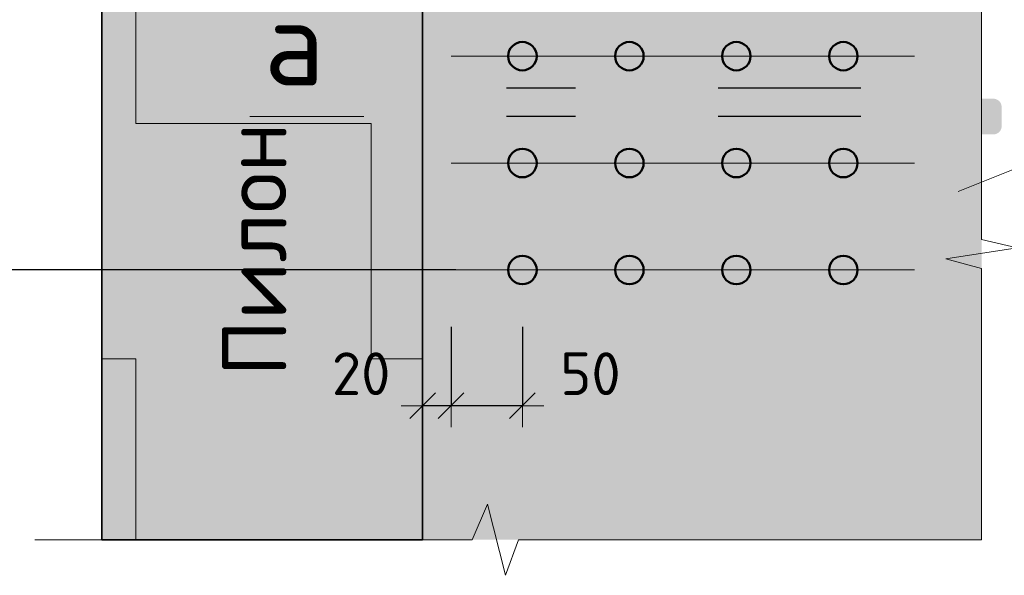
# Model space of a CAD drawing. Header units: metres. Extents: x -38 to 97, y -15 to 21.
# Tile 192 of 256: x 74.664 to 75.354, y 1.498 to 1.888. Entities that reach past the tile are written whole.
import ezdxf

# ---------------------------------------------------------------- set-up
doc = ezdxf.new("R2010")
doc.units = ezdxf.units.M
doc.header["$PDMODE"] = 65
doc.linetypes.add('______2', pattern=[0.0405, 0.03, -0.0105])
for name, color, linetype in [('XR$3$_3705', 7, 'Continuous'), ('XR$4$_3705', 7, 'Continuous'), ('XR$5$_3705', 7, 'Continuous')]:
    doc.layers.add(name, color=color, linetype=linetype)
for name, color, linetype, lineweight in [('XR$3$ВК__отв в полу 1-2 эт', 220, 'Continuous', 25), ('XR$3$Размерная линия (1)', 7, 'Continuous', 13), ('XR$4$ВК__отв в полу 1-2 эт', 220, 'Continuous', 25), ('XR$4$Размерная линия (1)', 7, 'Continuous', 13), ('XR$5$ВК__отв в полу 1-2 эт', 220, 'Continuous', 25), ('XR$5$Размерная линия (1)', 7, 'Continuous', 13)]:
    doc.layers.add(name, color=color, linetype=linetype, lineweight=lineweight)
doc.styles.add('ISOCPEUR', font='txt')
doc.dimstyles.new('DIMSTYLE_23', dxfattribs={"dimtxt": 0.03, "dimasz": 0.03, "dimexe": 0, "dimexo": 0, "dimgap": 0.015, "dimtad": 2, "dimdec": 0, "dimlfac": 1000, "dimrnd": 5, "dimzin": 12, "dimdsep": 46, "dimtxsty": 'ISOCPEUR', "dimblk1": 'ALL_ML_STRICH', "dimblk2": 'ALL_ML_STRICH', "dimsah": 1, "dimcen": 0, "dimclrd": 7, "dimclre": 256, "dimclrt": 7, "dimadec": 0, "dimazin": 0, "dimtfac": 1, "dimtdec": 0, "dimtix": 1, "dimtmove": 2, "dimatfit": 3, "dimfxl": 0, "dimtvp": 1.2, "dimtzin": 0, "dimlwd": 0, "dimlwe": -3, "dimarcsym": 0})
doc.dimstyles.new('DIMSTYLE_24', dxfattribs={"dimtxt": 0.03, "dimasz": 0.03, "dimexe": 0, "dimexo": 0, "dimgap": 0.015, "dimtad": 2, "dimdec": 0, "dimlfac": 1000, "dimrnd": 5, "dimzin": 12, "dimdsep": 46, "dimtxsty": 'ISOCPEUR', "dimblk1": 'ALL_ML_STRICH', "dimblk2": 'ALL_ML_STRICH', "dimsah": 1, "dimcen": 0, "dimclrd": 7, "dimclre": 256, "dimclrt": 7, "dimadec": 0, "dimazin": 0, "dimtfac": 1, "dimtdec": 0, "dimtix": 1, "dimtmove": 2, "dimatfit": 3, "dimfxl": 0, "dimtzin": 0, "dimlwd": 0, "dimlwe": -3, "dimarcsym": 0})
pattern_1 = [(0, (0.33, 0.33), (0.165, 0.165), [0.165, -0.165]), (90, (0.33, 0.33), (-0.165, 0.165), [0.165, -0.165])]

# ---------------------------------------------------------------- blocks, each defined once
blk = doc.blocks.new('ЭЛЕМЕНТ_УЗОРА_8')
at = {"color": 7, "linetype": 'Continuous', "lineweight": 13, "transparency": 33554687}
for p, q in [((74.67422, 1.5232), (74.67422, 1.5232)), ((75.33822, 1.5232), (75.33822, 1.5232))]:
    blk.add_line(p, q, dxfattribs=at)
for points in [[(75.33822, 1.9352), (75.33822, 1.73373), (75.36322, 1.72796), (75.31322, 1.72014), (75.33822, 1.71354), (75.33822, 1.5232), (75.33822, 1.5232)], [(75.33822, 1.5232), (75.01352, 1.5232), (75.00423, 1.4982), (74.99161, 1.5482), (74.98099, 1.5232), (74.67422, 1.5232)]]:
    blk.add_lwpolyline(points, dxfattribs=at)
blk = doc.blocks.new('ALL_ML_STRICH')
at = {"color": 0, "linetype": 'ByBlock', "lineweight": -2}
for p, q in [((0, -0.5), (0, 0.5)), ((-0.3, -0.3), (0.3, 0.3)), ((-1, 0), (0.5, 0))]:
    blk.add_line(p, q, dxfattribs=at)
blk = doc.blocks.new('*D196')
at = {"layer": 'DEFPOINTS', "color": 7, "linetype": 'Continuous', "lineweight": 13, "transparency": 33554687}
for p in [(74.96622, 1.69243), (75.01622, 1.69243), (75.01622, 1.61713)]:
    blk.add_point(p, dxfattribs=at)
at = {"layer": 'XR$3$Размерная линия (1)', "color": 9, "linetype": 'Continuous', "lineweight": -2, "true_color": 0xc7c7c7, "transparency": 33554687}
for p, q in [((74.96622, 1.67243), (74.96622, 1.61713)), ((75.01622, 1.67243), (75.01622, 1.61713))]:
    blk.add_line(p, q, dxfattribs=at)
at = {"layer": 'XR$3$Размерная линия (1)', "color": 7, "linetype": 'Continuous', "lineweight": -2, "transparency": 33554687}
blk.add_line((75.01622, 1.61713), (74.96622, 1.61713), dxfattribs=at)
at = {"layer": 'XR$3$Размерная линия (1)', "color": 7, "linetype": 'Continuous', "lineweight": 13, "transparency": 33554687, "xscale": 0.03, "yscale": 0.03, "zscale": 0.03}
for p, rotation in [((74.96622, 1.61713), 180), ((75.01622, 1.61713), 360)]:
    blk.add_blockref('ALL_ML_STRICH', p, dxfattribs=dict(at, rotation=rotation))
at = {"layer": 'XR$3$Размерная линия (1)', "color": 7, "linetype": 'Continuous', "lineweight": 13, "transparency": 33554687, "insert": (75.06392, 1.63965), "char_height": 0.03, "width": 0.06, "attachment_point": 5, "style": 'ISOCPEUR'}
blk.add_mtext('\\A1;{50}', dxfattribs=at)
blk = doc.blocks.new('*D197')
at = {"layer": 'DEFPOINTS', "color": 7, "linetype": 'Continuous', "lineweight": 13, "transparency": 33554687}
for p in [(74.96622, 1.69243), (74.94622, 1.6268), (74.96622, 1.61713)]:
    blk.add_point(p, dxfattribs=at)
at = {"layer": 'XR$3$Размерная линия (1)', "color": 9, "linetype": 'Continuous', "lineweight": -2, "true_color": 0xc7c7c7, "transparency": 33554687}
for p, q in [((74.96622, 1.67243), (74.96622, 1.61713)), ((74.94622, 1.61713), (74.94622, 1.61713))]:
    blk.add_line(p, q, dxfattribs=at)
at = {"layer": 'XR$3$Размерная линия (1)', "color": 7, "linetype": 'Continuous', "lineweight": -2, "transparency": 33554687}
blk.add_line((74.96622, 1.61713), (74.94622, 1.61713), dxfattribs=at)
at = {"layer": 'XR$3$Размерная линия (1)', "color": 7, "linetype": 'Continuous', "lineweight": 13, "transparency": 33554687, "xscale": 0.03, "yscale": 0.03, "zscale": 0.03}
for p, rotation in [((74.94622, 1.61713), 180), ((74.96622, 1.61713), 360)]:
    blk.add_blockref('ALL_ML_STRICH', p, dxfattribs=dict(at, rotation=rotation))
at = {"layer": 'XR$3$Размерная линия (1)', "color": 7, "linetype": 'Continuous', "lineweight": 13, "transparency": 33554687, "insert": (74.90313, 1.63964), "char_height": 0.03, "width": 0.06, "attachment_point": 5, "style": 'ISOCPEUR'}
blk.add_mtext('\\A1;{20}', dxfattribs=at)
blk = doc.blocks.new('*D219')
at = {"layer": 'DEFPOINTS', "color": 7, "linetype": 'Continuous', "lineweight": 13, "transparency": 33554687}
for p in [(74.98737, 1.93743), (74.59297, 1.71243), (74.98957, 1.71243)]:
    blk.add_point(p, dxfattribs=at)
at = {"layer": 'XR$3$Размерная линия (1)', "color": 9, "linetype": 'Continuous', "lineweight": -2, "true_color": 0xc7c7c7, "transparency": 33554687}
for p, q in [((74.96737, 1.93743), (74.59297, 1.93743)), ((74.96957, 1.71243), (74.59297, 1.71243))]:
    blk.add_line(p, q, dxfattribs=at)
at = {"layer": 'XR$3$Размерная линия (1)', "color": 7, "linetype": 'Continuous', "lineweight": -2, "transparency": 33554687}
blk.add_line((74.59297, 1.71243), (74.59297, 1.93743), dxfattribs=at)
at = {"layer": 'XR$3$Размерная линия (1)', "color": 7, "linetype": 'Continuous', "lineweight": 13, "transparency": 33554687, "xscale": 0.03, "yscale": 0.03, "zscale": 0.03}
for p, rotation in [((74.59297, 1.93743), 90), ((74.59297, 1.71243), 270)]:
    blk.add_blockref('ALL_ML_STRICH', p, dxfattribs=dict(at, rotation=rotation))
at = {"layer": 'XR$3$Размерная линия (1)', "color": 7, "linetype": 'Continuous', "lineweight": 13, "transparency": 33554687, "insert": (74.55547, 1.74243), "char_height": 0.03, "width": 0.0015, "attachment_point": 1, "rotation": 90, "line_spacing_factor": 0.60241, "style": 'ISOCPEUR'}
blk.add_mtext('75х3=225', dxfattribs=at)
blk = doc.blocks.new('ЭЛЕМЕНТ_УЗОРА_21')
at = {"color": 7, "linetype": 'Continuous', "lineweight": 13, "transparency": 33554687}
for p, q in [((74.67422, 1.5232), (74.67422, 1.5232)), ((75.33822, 1.5232), (75.33822, 1.5232))]:
    blk.add_line(p, q, dxfattribs=at)
for points in [[(75.33822, 1.9352), (75.33822, 1.73373), (75.36322, 1.72796), (75.31322, 1.72014), (75.33822, 1.71354), (75.33822, 1.5232), (75.33822, 1.5232)], [(75.33822, 1.5232), (75.01352, 1.5232), (75.00423, 1.4982), (74.99161, 1.5482), (74.98099, 1.5232), (74.67422, 1.5232)]]:
    blk.add_lwpolyline(points, dxfattribs=at)
blk = doc.blocks.new('*D469')
at = {"layer": 'DEFPOINTS', "color": 7, "linetype": 'Continuous', "lineweight": 13, "transparency": 33554687}
for p in [(74.96622, 1.69243), (75.01622, 1.69243), (75.01622, 1.61713)]:
    blk.add_point(p, dxfattribs=at)
at = {"layer": 'XR$4$Размерная линия (1)', "color": 9, "linetype": 'Continuous', "lineweight": -2, "true_color": 0xc7c7c7, "transparency": 33554687}
for p, q in [((74.96622, 1.67243), (74.96622, 1.61713)), ((75.01622, 1.67243), (75.01622, 1.61713))]:
    blk.add_line(p, q, dxfattribs=at)
at = {"layer": 'XR$4$Размерная линия (1)', "color": 7, "linetype": 'Continuous', "lineweight": -2, "transparency": 33554687}
blk.add_line((75.01622, 1.61713), (74.96622, 1.61713), dxfattribs=at)
at = {"layer": 'XR$4$Размерная линия (1)', "color": 7, "linetype": 'Continuous', "lineweight": 13, "transparency": 33554687, "xscale": 0.03, "yscale": 0.03, "zscale": 0.03}
for p, rotation in [((74.96622, 1.61713), 180), ((75.01622, 1.61713), 360)]:
    blk.add_blockref('ALL_ML_STRICH', p, dxfattribs=dict(at, rotation=rotation))
at = {"layer": 'XR$4$Размерная линия (1)', "color": 7, "linetype": 'Continuous', "lineweight": 13, "transparency": 33554687, "insert": (75.06392, 1.63965), "char_height": 0.03, "width": 0.06, "attachment_point": 5, "style": 'ISOCPEUR'}
blk.add_mtext('\\A1;{50}', dxfattribs=at)
blk = doc.blocks.new('*D470')
at = {"layer": 'DEFPOINTS', "color": 7, "linetype": 'Continuous', "lineweight": 13, "transparency": 33554687}
for p in [(74.96622, 1.69243), (74.94622, 1.6268), (74.96622, 1.61713)]:
    blk.add_point(p, dxfattribs=at)
at = {"layer": 'XR$4$Размерная линия (1)', "color": 9, "linetype": 'Continuous', "lineweight": -2, "true_color": 0xc7c7c7, "transparency": 33554687}
for p, q in [((74.96622, 1.67243), (74.96622, 1.61713)), ((74.94622, 1.61713), (74.94622, 1.61713))]:
    blk.add_line(p, q, dxfattribs=at)
at = {"layer": 'XR$4$Размерная линия (1)', "color": 7, "linetype": 'Continuous', "lineweight": -2, "transparency": 33554687}
blk.add_line((74.96622, 1.61713), (74.94622, 1.61713), dxfattribs=at)
at = {"layer": 'XR$4$Размерная линия (1)', "color": 7, "linetype": 'Continuous', "lineweight": 13, "transparency": 33554687, "xscale": 0.03, "yscale": 0.03, "zscale": 0.03}
for p, rotation in [((74.94622, 1.61713), 180), ((74.96622, 1.61713), 360)]:
    blk.add_blockref('ALL_ML_STRICH', p, dxfattribs=dict(at, rotation=rotation))
at = {"layer": 'XR$4$Размерная линия (1)', "color": 7, "linetype": 'Continuous', "lineweight": 13, "transparency": 33554687, "insert": (74.90313, 1.63964), "char_height": 0.03, "width": 0.06, "attachment_point": 5, "style": 'ISOCPEUR'}
blk.add_mtext('\\A1;{20}', dxfattribs=at)
blk = doc.blocks.new('*D483')
at = {"layer": 'DEFPOINTS', "color": 7, "linetype": 'Continuous', "lineweight": 13, "transparency": 33554687}
for p in [(74.98737, 1.93743), (74.59297, 1.71243), (74.98957, 1.71243)]:
    blk.add_point(p, dxfattribs=at)
at = {"layer": 'XR$4$Размерная линия (1)', "color": 9, "linetype": 'Continuous', "lineweight": -2, "true_color": 0xc7c7c7, "transparency": 33554687}
for p, q in [((74.96737, 1.93743), (74.59297, 1.93743)), ((74.96957, 1.71243), (74.59297, 1.71243))]:
    blk.add_line(p, q, dxfattribs=at)
at = {"layer": 'XR$4$Размерная линия (1)', "color": 7, "linetype": 'Continuous', "lineweight": -2, "transparency": 33554687}
blk.add_line((74.59297, 1.71243), (74.59297, 1.93743), dxfattribs=at)
at = {"layer": 'XR$4$Размерная линия (1)', "color": 7, "linetype": 'Continuous', "lineweight": 13, "transparency": 33554687, "xscale": 0.03, "yscale": 0.03, "zscale": 0.03}
for p, rotation in [((74.59297, 1.93743), 90), ((74.59297, 1.71243), 270)]:
    blk.add_blockref('ALL_ML_STRICH', p, dxfattribs=dict(at, rotation=rotation))
at = {"layer": 'XR$4$Размерная линия (1)', "color": 7, "linetype": 'Continuous', "lineweight": 13, "transparency": 33554687, "insert": (74.55547, 1.74243), "char_height": 0.03, "width": 0.0015, "attachment_point": 1, "rotation": 90, "line_spacing_factor": 0.60241, "style": 'ISOCPEUR'}
blk.add_mtext('75х3=225', dxfattribs=at)
blk = doc.blocks.new('ЭЛЕМЕНТ_УЗОРА_36')
at = {"color": 7, "linetype": 'Continuous', "lineweight": 13, "transparency": 33554687}
for p, q in [((74.67422, 1.5232), (74.67422, 1.5232)), ((75.33822, 1.5232), (75.33822, 1.5232))]:
    blk.add_line(p, q, dxfattribs=at)
for points in [[(75.33822, 1.9352), (75.33822, 1.73373), (75.36322, 1.72796), (75.31322, 1.72014), (75.33822, 1.71354), (75.33822, 1.5232), (75.33822, 1.5232)], [(75.33822, 1.5232), (75.01352, 1.5232), (75.00423, 1.4982), (74.99161, 1.5482), (74.98099, 1.5232), (74.67422, 1.5232)]]:
    blk.add_lwpolyline(points, dxfattribs=at)
blk = doc.blocks.new('*D842')
at = {"layer": 'DEFPOINTS', "color": 7, "linetype": 'Continuous', "lineweight": 13, "transparency": 33554687}
for p in [(74.96622, 1.69243), (75.01622, 1.69243), (75.01622, 1.61713)]:
    blk.add_point(p, dxfattribs=at)
at = {"layer": 'XR$5$Размерная линия (1)', "color": 9, "linetype": 'Continuous', "lineweight": -2, "true_color": 0xc7c7c7, "transparency": 33554687}
for p, q in [((74.96622, 1.67243), (74.96622, 1.61713)), ((75.01622, 1.67243), (75.01622, 1.61713))]:
    blk.add_line(p, q, dxfattribs=at)
at = {"layer": 'XR$5$Размерная линия (1)', "color": 7, "linetype": 'Continuous', "lineweight": -2, "transparency": 33554687}
blk.add_line((75.01622, 1.61713), (74.96622, 1.61713), dxfattribs=at)
at = {"layer": 'XR$5$Размерная линия (1)', "color": 7, "linetype": 'Continuous', "lineweight": 13, "transparency": 33554687, "xscale": 0.03, "yscale": 0.03, "zscale": 0.03}
for p, rotation in [((74.96622, 1.61713), 180), ((75.01622, 1.61713), 360)]:
    blk.add_blockref('ALL_ML_STRICH', p, dxfattribs=dict(at, rotation=rotation))
at = {"layer": 'XR$5$Размерная линия (1)', "color": 7, "linetype": 'Continuous', "lineweight": 13, "transparency": 33554687, "insert": (75.06392, 1.63965), "char_height": 0.03, "width": 0.06, "attachment_point": 5, "style": 'ISOCPEUR'}
blk.add_mtext('\\A1;{50}', dxfattribs=at)
blk = doc.blocks.new('*D843')
at = {"layer": 'DEFPOINTS', "color": 7, "linetype": 'Continuous', "lineweight": 13, "transparency": 33554687}
for p in [(74.96622, 1.69243), (74.94622, 1.6268), (74.96622, 1.61713)]:
    blk.add_point(p, dxfattribs=at)
at = {"layer": 'XR$5$Размерная линия (1)', "color": 9, "linetype": 'Continuous', "lineweight": -2, "true_color": 0xc7c7c7, "transparency": 33554687}
for p, q in [((74.96622, 1.67243), (74.96622, 1.61713)), ((74.94622, 1.61713), (74.94622, 1.61713))]:
    blk.add_line(p, q, dxfattribs=at)
at = {"layer": 'XR$5$Размерная линия (1)', "color": 7, "linetype": 'Continuous', "lineweight": -2, "transparency": 33554687}
blk.add_line((74.96622, 1.61713), (74.94622, 1.61713), dxfattribs=at)
at = {"layer": 'XR$5$Размерная линия (1)', "color": 7, "linetype": 'Continuous', "lineweight": 13, "transparency": 33554687, "xscale": 0.03, "yscale": 0.03, "zscale": 0.03}
for p, rotation in [((74.94622, 1.61713), 180), ((74.96622, 1.61713), 360)]:
    blk.add_blockref('ALL_ML_STRICH', p, dxfattribs=dict(at, rotation=rotation))
at = {"layer": 'XR$5$Размерная линия (1)', "color": 7, "linetype": 'Continuous', "lineweight": 13, "transparency": 33554687, "insert": (74.90313, 1.63964), "char_height": 0.03, "width": 0.06, "attachment_point": 5, "style": 'ISOCPEUR'}
blk.add_mtext('\\A1;{20}', dxfattribs=at)
blk = doc.blocks.new('*D844')
at = {"layer": 'DEFPOINTS', "color": 7, "linetype": 'Continuous', "lineweight": 13, "transparency": 33554687}
for p in [(74.98737, 1.93743), (74.59297, 1.71243), (74.98957, 1.71243)]:
    blk.add_point(p, dxfattribs=at)
at = {"layer": 'XR$5$Размерная линия (1)', "color": 9, "linetype": 'Continuous', "lineweight": -2, "true_color": 0xc7c7c7, "transparency": 33554687}
for p, q in [((74.96737, 1.93743), (74.59297, 1.93743)), ((74.96957, 1.71243), (74.59297, 1.71243))]:
    blk.add_line(p, q, dxfattribs=at)
at = {"layer": 'XR$5$Размерная линия (1)', "color": 7, "linetype": 'Continuous', "lineweight": -2, "transparency": 33554687}
blk.add_line((74.59297, 1.71243), (74.59297, 1.93743), dxfattribs=at)
at = {"layer": 'XR$5$Размерная линия (1)', "color": 7, "linetype": 'Continuous', "lineweight": 13, "transparency": 33554687, "xscale": 0.03, "yscale": 0.03, "zscale": 0.03}
for p, rotation in [((74.59297, 1.93743), 90), ((74.59297, 1.71243), 270)]:
    blk.add_blockref('ALL_ML_STRICH', p, dxfattribs=dict(at, rotation=rotation))
at = {"layer": 'XR$5$Размерная линия (1)', "color": 7, "linetype": 'Continuous', "lineweight": 13, "transparency": 33554687, "insert": (74.55547, 1.74243), "char_height": 0.03, "width": 0.0015, "attachment_point": 1, "rotation": 90, "line_spacing_factor": 0.60241, "style": 'ISOCPEUR'}
blk.add_mtext('75х3=225', dxfattribs=at)

msp = doc.modelspace()

# ---------------------------------------------------------------- hatches: boundary and pattern name
at = {"linetype": 'Continuous', "lineweight": 13, "true_color": 0xf0eae8, "transparency": 33554687}
msp.add_hatch(color=7, dxfattribs=at).paths.add_polyline_path([(75.33822, 2.3472), (74.72122, 2.3472), (74.72122, 1.5232), (75.33822, 1.5232)])
msp.add_hatch(color=7, dxfattribs=at).paths.add_polyline_path([(75.33822, 2.3472), (74.72122, 2.3472), (74.72122, 1.5232), (75.33822, 1.5232)])
msp.add_hatch(color=7, dxfattribs=at).paths.add_polyline_path([(75.33822, 2.3472), (74.72122, 2.3472), (74.72122, 1.5232), (75.33822, 1.5232)])
at = {"linetype": 'Continuous', "lineweight": 13, "transparency": 33554687}
h = msp.add_hatch(dxfattribs=at)
h.set_pattern_fill('____', scale=0.165, style=0, pattern_type=2)
h.set_pattern_definition(pattern_1)
h.paths.add_polyline_path([(74.72122, 1.5232), (74.94622, 1.5232), (74.94622, 1.9602), (74.72122, 1.9602)], flags=0)
h = msp.add_hatch(dxfattribs=at)
h.set_pattern_fill('____', scale=0.165, style=0, pattern_type=2)
h.set_pattern_definition(pattern_1)
h.paths.add_polyline_path([(74.72122, 1.5232), (74.94622, 1.5232), (74.94622, 1.9602), (74.72122, 1.9602)], flags=0)
h = msp.add_hatch(dxfattribs=at)
h.set_pattern_fill('____', scale=0.165, style=0, pattern_type=2)
h.set_pattern_definition(pattern_1)
h.paths.add_polyline_path([(74.72122, 1.5232), (74.94622, 1.5232), (74.94622, 1.9602), (74.72122, 1.9602)], flags=0)
at = {"linetype": 'Continuous', "lineweight": 25, "true_color": 0x000000, "transparency": 33554687}
for points in [[(74.90672, 1.83254), (74.90597, 1.83239), (74.90525, 1.83215), (74.90456, 1.83181), (74.90392, 1.83138), (74.90334, 1.83088), (74.90284, 1.8303), (74.90241, 1.82966), (74.90207, 1.82897), (74.90183, 1.82825), (74.90168, 1.8275), (74.90163, 1.82673), (74.90163, 1.81338), (74.90168, 1.81261), (74.90183, 1.81186), (74.90207, 1.81113), (74.90241, 1.81044), (74.90284, 1.80981), (74.90334, 1.80923), (74.90392, 1.80873), (74.90456, 1.8083), (74.90525, 1.80796), (74.90597, 1.80771), (74.90672, 1.80756), (74.90749, 1.80751), (75.00498, 1.80751), (75.00498, 1.83259), (74.90749, 1.83259)], [(74.90672, 1.83254), (74.90597, 1.83239), (74.90525, 1.83215), (74.90456, 1.83181), (74.90392, 1.83138), (74.90334, 1.83088), (74.90284, 1.8303), (74.90241, 1.82966), (74.90207, 1.82897), (74.90183, 1.82825), (74.90168, 1.8275), (74.90163, 1.82673), (74.90163, 1.81338), (74.90168, 1.81261), (74.90183, 1.81186), (74.90207, 1.81113), (74.90241, 1.81044), (74.90284, 1.80981), (74.90334, 1.80923), (74.90392, 1.80873), (74.90456, 1.8083), (74.90525, 1.80796), (74.90597, 1.80771), (74.90672, 1.80756), (74.90749, 1.80751), (75.00498, 1.80751), (75.00498, 1.83259), (74.90749, 1.83259)], [(74.90672, 1.83254), (74.90597, 1.83239), (74.90525, 1.83215), (74.90456, 1.83181), (74.90392, 1.83138), (74.90334, 1.83088), (74.90284, 1.8303), (74.90241, 1.82966), (74.90207, 1.82897), (74.90183, 1.82825), (74.90168, 1.8275), (74.90163, 1.82673), (74.90163, 1.81338), (74.90168, 1.81261), (74.90183, 1.81186), (74.90207, 1.81113), (74.90241, 1.81044), (74.90284, 1.80981), (74.90334, 1.80923), (74.90392, 1.80873), (74.90456, 1.8083), (74.90525, 1.80796), (74.90597, 1.80771), (74.90672, 1.80756), (74.90749, 1.80751), (75.00498, 1.80751), (75.00498, 1.83259), (74.90749, 1.83259)], [(75.34715, 1.83254), (75.34639, 1.83259), (75.24889, 1.83259), (75.24889, 1.80751), (75.34639, 1.80751), (75.34715, 1.80756), (75.34791, 1.80771), (75.34863, 1.80796), (75.34932, 1.8083), (75.34996, 1.80873), (75.35054, 1.80923), (75.35104, 1.80981), (75.35147, 1.81044), (75.35181, 1.81113), (75.35205, 1.81186), (75.3522, 1.81261), (75.35225, 1.81338), (75.35225, 1.82673), (75.3522, 1.8275), (75.35205, 1.82825), (75.35181, 1.82897), (75.35147, 1.82966), (75.35104, 1.8303), (75.35054, 1.83088), (75.34996, 1.83138), (75.34932, 1.83181), (75.34863, 1.83215), (75.34791, 1.83239)], [(75.34715, 1.83254), (75.34639, 1.83259), (75.24889, 1.83259), (75.24889, 1.80751), (75.34639, 1.80751), (75.34715, 1.80756), (75.34791, 1.80771), (75.34863, 1.80796), (75.34932, 1.8083), (75.34996, 1.80873), (75.35054, 1.80923), (75.35104, 1.80981), (75.35147, 1.81044), (75.35181, 1.81113), (75.35205, 1.81186), (75.3522, 1.81261), (75.35225, 1.81338), (75.35225, 1.82673), (75.3522, 1.8275), (75.35205, 1.82825), (75.35181, 1.82897), (75.35147, 1.82966), (75.35104, 1.8303), (75.35054, 1.83088), (75.34996, 1.83138), (75.34932, 1.83181), (75.34863, 1.83215), (75.34791, 1.83239)], [(75.34715, 1.83254), (75.34639, 1.83259), (75.24889, 1.83259), (75.24889, 1.80751), (75.34639, 1.80751), (75.34715, 1.80756), (75.34791, 1.80771), (75.34863, 1.80796), (75.34932, 1.8083), (75.34996, 1.80873), (75.35054, 1.80923), (75.35104, 1.80981), (75.35147, 1.81044), (75.35181, 1.81113), (75.35205, 1.81186), (75.3522, 1.81261), (75.35225, 1.81338), (75.35225, 1.82673), (75.3522, 1.8275), (75.35205, 1.82825), (75.35181, 1.82897), (75.35147, 1.82966), (75.35104, 1.8303), (75.35054, 1.83088), (75.34996, 1.83138), (75.34932, 1.83181), (75.34863, 1.83215), (75.34791, 1.83239)]]:
    msp.add_hatch(color=18, dxfattribs=at).paths.add_polyline_path(points)

# ---------------------------------------------------------------- linework, layer by layer
at = {"color": 7, "linetype": 'Continuous', "lineweight": 35, "transparency": 33554687}
msp.add_line((74.72122, 1.5232), (74.72122, 2.3472), dxfattribs=at)
msp.add_line((74.72122, 1.5232), (74.72122, 2.3472), dxfattribs=at)
msp.add_line((74.72122, 1.5232), (74.72122, 2.3472), dxfattribs=at)
at = {"color": 7, "linetype": '______2', "lineweight": 25, "transparency": 33554687}
for p, q in [((75.25354, 1.84005), (75.00498, 1.84005)), ((75.25354, 1.84005), (75.00498, 1.84005)), ((75.25354, 1.82005), (75.00498, 1.82005))]:
    msp.add_line(p, q, dxfattribs=at)
at = {"color": 7, "linetype": 'Continuous', "lineweight": 35, "transparency": 33554687}
msp.add_lwpolyline([(74.72122, 1.9602), (74.94622, 1.9602), (74.94622, 1.5232), (74.72122, 1.5232), (74.72122, 1.9602)], dxfattribs=at)
msp.add_lwpolyline([(74.72122, 1.9602), (74.94622, 1.9602), (74.94622, 1.5232), (74.72122, 1.5232), (74.72122, 1.9602)], dxfattribs=at)
msp.add_lwpolyline([(74.72122, 1.9602), (74.94622, 1.9602), (74.94622, 1.5232), (74.72122, 1.5232), (74.72122, 1.9602)], dxfattribs=at)
at = {"color": 7, "linetype": 'Continuous', "lineweight": 13, "transparency": 33554687}
msp.add_lwpolyline([(75.70359, 1.81341), (75.43638, 1.81341), (75.32164, 1.76743)], dxfattribs=at)
msp.add_lwpolyline([(75.70359, 1.81341), (75.43638, 1.81341), (75.32164, 1.76743)], dxfattribs=at)
msp.add_lwpolyline([(75.70359, 1.81341), (75.43638, 1.81341), (75.32164, 1.76743)], dxfattribs=at)
at = {"layer": 'XR$3$_3705', "color": 7, "linetype": 'Continuous', "lineweight": 50, "transparency": 33554687}
for centre in [(75.01622, 1.86243), (75.09122, 1.86243), (75.16622, 1.86243), (75.24122, 1.86243), (75.01622, 1.78743), (75.09122, 1.78743), (75.16622, 1.78743), (75.24122, 1.78743), (75.01622, 1.71243), (75.09122, 1.71243), (75.16622, 1.71243), (75.24122, 1.71243)]:
    msp.add_circle(centre, 0.01, dxfattribs=at)
at = {"layer": 'XR$3$ВК__отв в полу 1-2 эт', "color": 7, "linetype": 'Continuous', "lineweight": 13, "transparency": 33554687}
for p, q in [((75.29122, 1.86243), (74.96622, 1.86243)), ((74.90498, 1.82005), (74.82498, 1.82005)), ((75.29122, 1.78743), (74.96622, 1.78743)), ((75.29122, 1.71243), (74.96622, 1.71243))]:
    msp.add_line(p, q, dxfattribs=at)
at = {"layer": 'XR$4$_3705', "color": 7, "linetype": 'Continuous', "lineweight": 50, "transparency": 33554687}
for centre in [(75.01622, 1.86243), (75.09122, 1.86243), (75.16622, 1.86243), (75.24122, 1.86243), (75.01622, 1.78743), (75.09122, 1.78743), (75.16622, 1.78743), (75.24122, 1.78743), (75.01622, 1.71243), (75.09122, 1.71243), (75.16622, 1.71243), (75.24122, 1.71243)]:
    msp.add_circle(centre, 0.01, dxfattribs=at)
at = {"layer": 'XR$4$ВК__отв в полу 1-2 эт', "color": 7, "linetype": 'Continuous', "lineweight": 13, "transparency": 33554687}
for p, q in [((75.29122, 1.86243), (74.96622, 1.86243)), ((74.90498, 1.82005), (74.82498, 1.82005)), ((75.29122, 1.78743), (74.96622, 1.78743)), ((75.29122, 1.71243), (74.96622, 1.71243))]:
    msp.add_line(p, q, dxfattribs=at)
at = {"layer": 'XR$5$_3705', "color": 7, "linetype": 'Continuous', "lineweight": 50, "transparency": 33554687}
for centre in [(75.01622, 1.86243), (75.09122, 1.86243), (75.16622, 1.86243), (75.24122, 1.86243), (75.01622, 1.78743), (75.09122, 1.78743), (75.16622, 1.78743), (75.24122, 1.78743), (75.01622, 1.71243), (75.09122, 1.71243), (75.16622, 1.71243), (75.24122, 1.71243)]:
    msp.add_circle(centre, 0.01, dxfattribs=at)
at = {"layer": 'XR$5$ВК__отв в полу 1-2 эт', "color": 7, "linetype": 'Continuous', "lineweight": 13, "transparency": 33554687}
for p, q in [((75.29122, 1.86243), (74.96622, 1.86243)), ((74.90498, 1.82005), (74.82498, 1.82005)), ((75.29122, 1.78743), (74.96622, 1.78743)), ((75.29122, 1.71243), (74.96622, 1.71243))]:
    msp.add_line(p, q, dxfattribs=at)

# ---------------------------------------------------------------- block references
at = {"color": 7, "linetype": 'Continuous', "lineweight": 13, "transparency": 33554687}
for name in ['ЭЛЕМЕНТ_УЗОРА_8', 'ЭЛЕМЕНТ_УЗОРА_21', 'ЭЛЕМЕНТ_УЗОРА_36']:
    msp.add_blockref(name, (0, 0), dxfattribs=at)

# ---------------------------------------------------------------- texts
at = {"color": 7, "linetype": 'Continuous', "lineweight": 13, "transparency": 33554687, "insert": (74.85625, 1.87193), "char_height": 0.06, "width": 0.072, "attachment_point": 5, "style": 'ISOCPEUR'}
msp.add_mtext('\\A1;{\\fISOCPEUR|i0|b0;\\H0.060000;\\W1.000000;\\C7;а}\\P', dxfattribs=at)
msp.add_mtext('\\A1;{\\fISOCPEUR|i0|b0;\\H0.060000;\\W1.000000;\\C7;а}\\P', dxfattribs=at)
msp.add_mtext('\\A1;{\\fISOCPEUR|i0|b0;\\H0.060000;\\W1.000000;\\C7;а}\\P', dxfattribs=at)
at = {"color": 251, "linetype": 'Continuous', "lineweight": 50, "true_color": 0x575757, "transparency": 33554687, "insert": (74.82826, 1.72669), "char_height": 0.045, "width": 0.1833158, "attachment_point": 5, "rotation": 90, "style": 'ISOCPEUR'}
msp.add_mtext('\\A1;{\\fISOCPEUR|i0|b1;\\H0.045000;\\W1.000000;\\c3260503895;Пилон}\\P', dxfattribs=at)
msp.add_mtext('\\A1;{\\fISOCPEUR|i0|b1;\\H0.045000;\\W1.000000;\\c3260503895;Пилон}\\P', dxfattribs=at)
msp.add_mtext('\\A1;{\\fISOCPEUR|i0|b1;\\H0.045000;\\W1.000000;\\c3260503895;Пилон}\\P', dxfattribs=at)

# ---------------------------------------------------------------- dimensions: what is measured, and where the dimension line sits
at = {"layer": 'XR$3$Размерная линия (1)', "color": 7, "linetype": 'Continuous', "lineweight": 13, "transparency": 33554687}
dim = msp.add_linear_dim(base=(74.59297, 1.93743), p1=(74.96957, 1.71243), p2=(74.96737, 1.93743), angle=90, text='75х3=225', dimstyle='DIMSTYLE_24', override={"dimpost": '<>', "dimclrd": 7, "dimclre": 9, "dimclrt": 7, "dimlwd": 0, "dimlwe": 65533}, dxfattribs=at)
dim.commit()
dim.dimension.update_dxf_attribs({"geometry": '*D219', "text_midpoint": (74.57797, 1.82493), "dimtype": 160})
for base, p1, p2, picture, middle in [((74.94622, 1.61713), (74.96622, 1.67243), (74.94622, 1.61713), '*D197', (74.90313, 1.63964)), ((74.96622, 1.61713), (75.01622, 1.67243), (74.96622, 1.67243), '*D196', (75.06392, 1.63965))]:
    dim = msp.add_linear_dim(base=base, p1=p1, p2=p2, angle=180, dimstyle='DIMSTYLE_23', override={"dimpost": '<>', "dimclrd": 7, "dimclre": 9, "dimclrt": 7, "dimlwd": 0, "dimlwe": 65533}, dxfattribs=at)
    dim.commit()
    dim.dimension.update_dxf_attribs({"geometry": picture, "text_midpoint": middle, "dimtype": 160})
at = {"layer": 'XR$4$Размерная линия (1)', "color": 7, "linetype": 'Continuous', "lineweight": 13, "transparency": 33554687}
dim = msp.add_linear_dim(base=(74.59297, 1.93743), p1=(74.96957, 1.71243), p2=(74.96737, 1.93743), angle=90, text='75х3=225', dimstyle='DIMSTYLE_24', override={"dimpost": '<>', "dimclrd": 7, "dimclre": 9, "dimclrt": 7, "dimlwd": 0, "dimlwe": 65533}, dxfattribs=at)
dim.commit()
dim.dimension.update_dxf_attribs({"geometry": '*D483', "text_midpoint": (74.57797, 1.82493), "dimtype": 160})
for base, p1, p2, picture, middle in [((74.94622, 1.61713), (74.96622, 1.67243), (74.94622, 1.61713), '*D470', (74.90313, 1.63964)), ((74.96622, 1.61713), (75.01622, 1.67243), (74.96622, 1.67243), '*D469', (75.06392, 1.63965))]:
    dim = msp.add_linear_dim(base=base, p1=p1, p2=p2, angle=180, dimstyle='DIMSTYLE_23', override={"dimpost": '<>', "dimclrd": 7, "dimclre": 9, "dimclrt": 7, "dimlwd": 0, "dimlwe": 65533}, dxfattribs=at)
    dim.commit()
    dim.dimension.update_dxf_attribs({"geometry": picture, "text_midpoint": middle, "dimtype": 160})
at = {"layer": 'XR$5$Размерная линия (1)', "color": 7, "linetype": 'Continuous', "lineweight": 13, "transparency": 33554687}
dim = msp.add_linear_dim(base=(74.59297, 1.93743), p1=(74.96957, 1.71243), p2=(74.96737, 1.93743), angle=90, text='75х3=225', dimstyle='DIMSTYLE_24', override={"dimpost": '<>', "dimclrd": 7, "dimclre": 9, "dimclrt": 7, "dimlwd": 0, "dimlwe": 65533}, dxfattribs=at)
dim.commit()
dim.dimension.update_dxf_attribs({"geometry": '*D844', "text_midpoint": (74.57797, 1.82493), "dimtype": 160})
for base, p1, p2, picture, middle in [((74.94622, 1.61713), (74.96622, 1.67243), (74.94622, 1.61713), '*D843', (74.90313, 1.63964)), ((74.96622, 1.61713), (75.01622, 1.67243), (74.96622, 1.67243), '*D842', (75.06392, 1.63965))]:
    dim = msp.add_linear_dim(base=base, p1=p1, p2=p2, angle=180, dimstyle='DIMSTYLE_23', override={"dimpost": '<>', "dimclrd": 7, "dimclre": 9, "dimclrt": 7, "dimlwd": 0, "dimlwe": 65533}, dxfattribs=at)
    dim.commit()
    dim.dimension.update_dxf_attribs({"geometry": picture, "text_midpoint": middle, "dimtype": 160})

doc.saveas('drawing.dxf')
